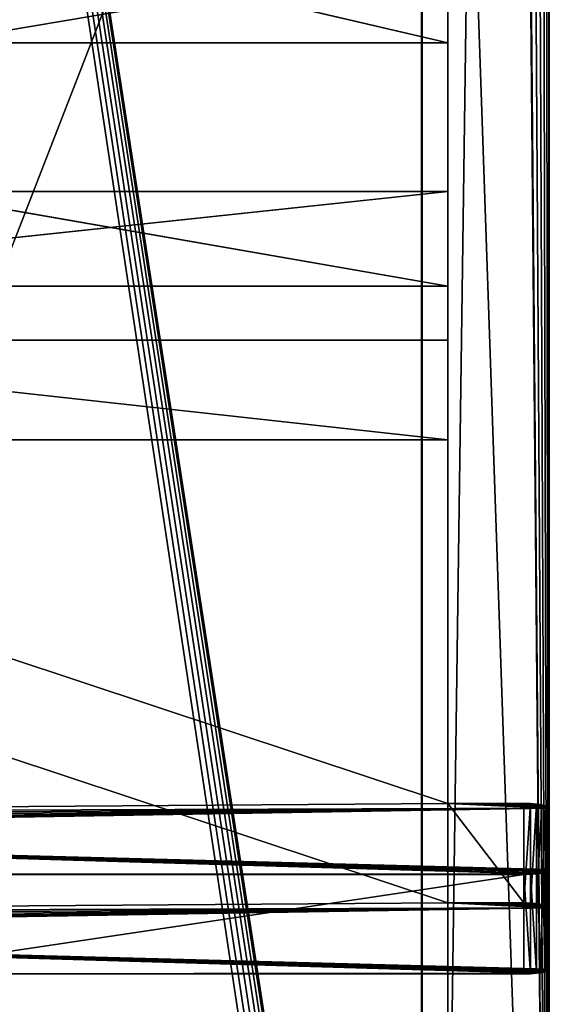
# Model space of a CAD drawing. Extents: x -277 to 1811, y -97 to 1083.
# Tile 56 of 81: x 1497 to 1518, y -55 to -16. Entities that reach past the tile are written whole.
import ezdxf

# ---------------------------------------------------------------- set-up
doc = ezdxf.new("R2010")
doc.units = 0
doc.header["$LTSCALE"] = 25.4
doc.layers.get('0').update_dxf_attribs({"color": 13, "linetype": 'CONTINUOUS'})
doc.layers.add('STEEL', color=134, linetype='CONTINUOUS')
doc.layers.add('WOOD', color=36, linetype='CONTINUOUS')

# ---------------------------------------------------------------- blocks, each defined once
blk = doc.blocks.new('LVI294_01A_02_011')
at = {"color": 0}
for p, q in [((79.736, 0), (-271.304, 0)), ((79.736, 0), (-271.304, 0)), ((-271.304, -4), (79.736, -4)), ((-271.304, -4), (79.736, -4))]:
    blk.add_line(p, q, dxfattribs=at)
at = {"color": 253}
mesh = blk.add_polyface(dxfattribs=at)
corners = [(-205.303, 0, 54.287), (-24.058, 0, 54), (-207.679, 0, 54), (-26.435, 0, 54.287), (-203.062, 0, 55.13), (-28.676, 0, 55.13), (-201.086, 0, 56.482), (-30.652, 0, 56.482), (-199.488, 0, 58.264), (-32.25, 0, 58.264), (-189.952, 0, 71.883), (-41.786, 0, 71.883), (-188.034, 0, 74.022), (-43.704, 0, 74.022), (-185.663, 0, 75.644), (-46.075, 0, 75.644), (-182.974, 0, 76.656), (-48.763, 0, 76.656), (-180.122, 0, 77), (-51.616, 0, 77), (-271.304, 0, 54), (79.736, 0), (-271.304, 0), (79.995, 0, 0.034), (80.236, 0, 0.134), (80.443, 0, 0.293), (80.602, 0, 0.5), (80.702, 0, 0.741), (80.736, 0, 1), (80.736, 0, 44), (80.395, 0, 46.588), (79.396, 0, 49), (77.807, 0, 51.071), (75.736, 0, 52.66), (73.324, 0, 53.659), (70.736, 0, 54)]
mesh.append_faces([[corners[k] for k in face] for face in [(17, 18, 19), (20, 21, 22)]], dxfattribs={"vtx0": -1, "color": 253})
mesh.append_faces([[corners[k] for k in face] for face in [(0, 1, 2), (1, 0, 3), (3, 4, 5), (5, 6, 7), (7, 8, 9), (9, 10, 11), (11, 12, 13), (13, 14, 15), (15, 16, 17), (21, 20, 23), (23, 20, 24), (24, 20, 25), (25, 20, 26), (26, 20, 27), (27, 20, 28), (28, 20, 29), (29, 20, 30), (30, 20, 31), (31, 20, 32), (32, 20, 33), (33, 20, 34), (34, 20, 35), (35, 2, 1)]], dxfattribs={"vtx0": -1, "vtx1": -1, "color": 253})
mesh.append_faces([[corners[k] for k in face] for face in [(3, 0, 4), (5, 4, 6), (7, 6, 8), (9, 8, 10), (11, 10, 12), (13, 12, 14), (15, 14, 16), (17, 16, 18), (35, 20, 2)]], dxfattribs={"vtx0": -1, "vtx2": -1, "color": 253})
mesh = blk.add_polyface(dxfattribs=at)
corners = [(79.736, 0), (-271.304, -4), (-271.304, 0), (79.736, -4)]
mesh.append_faces([[corners[k] for k in face] for face in [(0, 1, 2), (1, 0, 3)]], dxfattribs={"vtx0": -1, "color": 253})
mesh = blk.add_polyface(dxfattribs=at)
corners = [(-26.435, -4, 54.287), (-207.679, -4, 54), (-24.058, -4, 54), (-205.303, -4, 54.287), (-28.676, -4, 55.13), (-203.062, -4, 55.13), (-30.652, -4, 56.482), (-201.086, -4, 56.482), (-32.25, -4, 58.264), (-199.488, -4, 58.264), (-41.786, -4, 71.883), (-189.952, -4, 71.883), (-188.034, -4, 74.022), (-43.704, -4, 74.022), (-185.663, -4, 75.644), (-46.075, -4, 75.644), (-182.974, -4, 76.656), (-48.763, -4, 76.656), (-180.122, -4, 77), (-51.616, -4, 77), (79.995, -4, 0.034), (-271.304, -4), (79.736, -4), (-271.304, -4, 54), (80.236, -4, 0.134), (80.443, -4, 0.293), (80.602, -4, 0.5), (80.702, -4, 0.741), (80.736, -4, 1), (80.736, -4, 44), (80.395, -4, 46.588), (79.396, -4, 49), (77.807, -4, 51.071), (75.736, -4, 52.66), (73.324, -4, 53.659), (70.736, -4, 54)]
mesh.append_faces([[corners[k] for k in face] for face in [(18, 17, 19), (20, 21, 22)]], dxfattribs={"vtx0": -1, "color": 253})
mesh.append_faces([[corners[k] for k in face] for face in [(0, 1, 2), (1, 0, 3), (3, 4, 5), (5, 6, 7), (7, 8, 9), (9, 10, 11), (11, 10, 12), (12, 13, 14), (14, 15, 16), (16, 17, 18), (21, 20, 23), (23, 2, 1)]], dxfattribs={"vtx0": -1, "vtx1": -1, "color": 253})
mesh.append_faces([[corners[k] for k in face] for face in [(3, 0, 4), (5, 4, 6), (7, 6, 8), (9, 8, 10), (12, 10, 13), (14, 13, 15), (16, 15, 17), (23, 20, 24), (23, 24, 25), (23, 25, 26), (23, 26, 27), (23, 27, 28), (23, 28, 29), (23, 29, 30), (23, 30, 31), (23, 31, 32), (23, 32, 33), (23, 33, 34), (23, 34, 35), (23, 35, 2)]], dxfattribs={"vtx0": -1, "vtx2": -1, "color": 253})
blk = doc.blocks.new('LVI294_01A_02')
at = {"color": 0, "extrusion": (1, -7.84414e-15, 4.18279e-15), "rotation": 2.463339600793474e-12}
blk.add_blockref('LVI294_01A_02_011', (1097.961, 46.803, -589), dxfattribs=at)
blk = doc.blocks.new('LUSTROLVI294_01A_01_03')
at = {"color": 0}
for p, q in [((-177.5, 0, 59), (-62.5, 0, 59)), ((-177.5, 0, 59), (-62.5, 0, 59)), ((-62.5, -5, 59), (-177.5, -5, 59)), ((-62.5, -5, 59), (-177.5, -5, 59))]:
    blk.add_line(p, q, dxfattribs=at)
at = {"color": 253}
mesh = blk.add_polyface(dxfattribs=at)
corners = [(-177.5, 0, 59), (-61.5, 0, 55), (-177.5, 0, 10), (-61.5, 0, 58), (-61.534, 0, 58.259), (-61.634, 0, 58.5), (-61.793, 0, 58.707), (-62, 0, 58.866), (-62.241, 0, 58.966), (-62.5, 0, 59), (-170.088, 0, 0.341), (-72.706, 0), (-167.5, 0), (110.915, 0), (174.579, 0), (174.579, 0, 55), (-172.5, 0, 1.34), (-174.571, 0, 2.929), (-176.16, 0, 5), (-177.159, 0, 7.412), (-45.148, 0, -23), (86.21, 0, -22.656), (83.358, 0, -23), (-48.001, 0, -22.656), (88.899, 0, -21.644), (-50.689, 0, -21.644), (-53.061, 0, -20.022), (91.27, 0, -20.022), (-54.978, 0, -17.883), (93.188, 0, -17.883), (-64.514, 0, -4.264), (102.724, 0, -4.264), (104.322, 0, -2.482), (-66.112, 0, -2.482), (106.298, 0, -1.13), (-68.088, 0, -1.13), (108.538, 0, -0.287), (-70.329, 0, -0.287)]
mesh.append_faces([[corners[k] for k in face] for face in [(8, 0, 9), (10, 11, 12), (20, 21, 22)]], dxfattribs={"vtx0": -1, "color": 253})
mesh.append_faces([[corners[k] for k in face] for face in [(0, 1, 2), (1, 0, 3), (3, 0, 4), (4, 0, 5), (5, 0, 6), (6, 0, 7), (7, 0, 8), (13, 10, 14), (14, 10, 15), (15, 2, 1), (21, 23, 24), (24, 26, 27), (27, 28, 29), (29, 30, 31), (31, 30, 32), (32, 33, 34), (34, 35, 36), (36, 37, 13)]], dxfattribs={"vtx0": -1, "vtx1": -1, "color": 253})
mesh.append_faces([[corners[k] for k in face] for face in [(11, 10, 13)]], dxfattribs={"vtx0": -1, "vtx1": -1, "vtx2": -1, "color": 253})
mesh.append_faces([[corners[k] for k in face] for face in [(15, 10, 16), (15, 16, 17), (15, 17, 18), (15, 18, 19), (15, 19, 2), (21, 20, 23), (24, 23, 25), (24, 25, 26), (27, 26, 28), (29, 28, 30), (32, 30, 33), (34, 33, 35), (36, 35, 37), (13, 37, 11)]], dxfattribs={"vtx0": -1, "vtx2": -1, "color": 253})
mesh = blk.add_polyface(dxfattribs=at)
corners = [(-62.5, -5, 59), (-177.5, 0, 59), (-177.5, -5, 59), (-62.5, 0, 59)]
mesh.append_faces([[corners[k] for k in face] for face in [(0, 1, 2), (1, 0, 3)]], dxfattribs={"vtx0": -1, "color": 253})
mesh = blk.add_polyface(dxfattribs=at)
corners = [(174.579, -5, 55), (110.915, -5), (174.579, -5), (-72.706, -5), (-167.5, -5), (-170.088, -5, 0.341), (-172.5, -5, 1.34), (-174.571, -5, 2.929), (-176.16, -5, 5), (-177.159, -5, 7.412), (-177.5, -5, 10), (-61.5, -5, 55), (-177.5, -5, 59), (-61.5, -5, 58), (-61.534, -5, 58.259), (-61.634, -5, 58.5), (-61.793, -5, 58.707), (-62, -5, 58.866), (-62.241, -5, 58.966), (-62.5, -5, 59), (86.21, -5, -22.656), (-45.148, -5, -23), (83.358, -5, -23), (-48.001, -5, -22.656), (88.899, -5, -21.644), (-50.689, -5, -21.644), (-53.061, -5, -20.022), (91.27, -5, -20.022), (-54.978, -5, -17.883), (93.188, -5, -17.883), (-64.514, -5, -4.264), (102.724, -5, -4.264), (104.322, -5, -2.482), (-66.112, -5, -2.482), (106.298, -5, -1.13), (-68.088, -5, -1.13), (108.538, -5, -0.287), (-70.329, -5, -0.287)]
mesh.append_faces([[corners[k] for k in face] for face in [(0, 1, 2), (12, 18, 19), (20, 21, 22)]], dxfattribs={"vtx0": -1, "color": 253})
mesh.append_faces([[corners[k] for k in face] for face in [(3, 0, 4), (4, 0, 5), (5, 0, 6), (6, 0, 7), (7, 0, 8), (8, 0, 9), (9, 0, 10), (10, 11, 12), (21, 20, 23), (23, 24, 25), (25, 24, 26), (26, 27, 28), (28, 29, 30), (30, 32, 33), (33, 34, 35), (35, 36, 37), (37, 1, 3)]], dxfattribs={"vtx0": -1, "vtx1": -1, "color": 253})
mesh.append_faces([[corners[k] for k in face] for face in [(1, 0, 3)]], dxfattribs={"vtx0": -1, "vtx1": -1, "vtx2": -1, "color": 253})
mesh.append_faces([[corners[k] for k in face] for face in [(10, 0, 11), (12, 11, 13), (12, 13, 14), (12, 14, 15), (12, 15, 16), (12, 16, 17), (12, 17, 18), (23, 20, 24), (26, 24, 27), (28, 27, 29), (30, 29, 31), (30, 31, 32), (33, 32, 34), (35, 34, 36), (37, 36, 1)]], dxfattribs={"vtx0": -1, "vtx2": -1, "color": 253})
blk = doc.blocks.new('LUSTROLVI294_01A_01_04')
at = {"color": 0}
for p, q in [((-4, 19.192, 301.983), (-4, 19.192, 14.077)), ((-4, 19.192, 301.983), (-4, 19.192, 14.077)), ((0, 19.192, 14.077), (0, 19.192, 301.983)), ((0, 19.192, 14.077), (0, 19.192, 301.983)), ((-4, -24.808, -14.923), (-4, -24.808, 431.761)), ((-4, -24.808, -14.923), (-4, -24.808, 431.761)), ((0, -24.808, 431.761), (0, -24.808, -14.923)), ((0, -24.808, 431.761), (0, -24.808, -14.923))]:
    blk.add_line(p, q, dxfattribs=at)
at = {"color": 253}
mesh = blk.add_polyface(dxfattribs=at)
corners = [(-4, -24.552, 434.01), (-4, -24.808, -14.923), (-4, -24.808, 431.761), (-4, -24.774, -15.182), (-4, -24.674, -15.423), (-4, -24.515, -15.631), (-4, -23.796, 436.144), (-4, -24.308, -15.789), (-4, -24.067, -15.889), (-4, -23.808, -15.923), (-4, -10.808, -15.923), (-4, -22.579, 438.054), (-4, -20.965, 439.641), (-4, -19.034, 440.824), (-4, -16.887, 441.542), (-4, 19.192, 301.983), (-4, 21.548, 326.14), (-4, 28.529, 349.386), (-4, 39.87, 370.845), (-4, 55.145, 389.707), (-4, 73.777, 405.263), (-4, 95.064, 416.924), (-4, 415.077, 533.359), (-4, -3.043, -14.901), (-4, 4.192, -11.904), (-4, 10.405, -7.137), (-4, 15.173, -0.923), (-4, 18.17, 6.312), (-4, 19.192, 14.077), (-4, 118.203, 424.251), (-4, 396.015, 483.302), (-4, 403.411, 485.921), (-4, 409.876, 490.364), (-4, 414.971, 496.33), (-4, 418.348, 503.411), (-4, 415.337, 533.379), (-4, 415.594, 533.332), (-4, 415.829, 533.219), (-4, 416.028, 533.05), (-4, 416.176, 532.835), (-4, 416.263, 532.589), (-4, 419.163, 518.946), (-4, 419.778, 511.125)]
mesh.append_faces([[corners[k] for k in face] for face in [(0, 1, 2), (27, 15, 28), (34, 41, 42)]], dxfattribs={"vtx0": -1, "color": 253})
mesh.append_faces([[corners[k] for k in face] for face in [(1, 0, 3), (3, 0, 4), (4, 0, 5), (5, 6, 7), (7, 6, 8), (8, 6, 9), (9, 6, 10), (15, 14, 16), (16, 14, 17), (17, 14, 18), (18, 14, 19), (19, 14, 20), (20, 14, 21), (10, 15, 23), (23, 15, 24), (24, 15, 25), (25, 15, 26), (26, 15, 27), (21, 22, 29), (29, 22, 30), (30, 22, 31), (31, 22, 32), (32, 22, 33), (33, 22, 34)]], dxfattribs={"vtx0": -1, "vtx1": -1, "color": 253})
mesh.append_faces([[corners[k] for k in face] for face in [(10, 14, 15)]], dxfattribs={"vtx0": -1, "vtx1": -1, "vtx2": -1, "color": 253})
mesh.append_faces([[corners[k] for k in face] for face in [(5, 0, 6), (10, 6, 11), (10, 11, 12), (10, 12, 13), (10, 13, 14), (21, 14, 22), (34, 22, 35), (34, 35, 36), (34, 36, 37), (34, 37, 38), (34, 38, 39), (34, 39, 40), (34, 40, 41)]], dxfattribs={"vtx0": -1, "vtx2": -1, "color": 253})
mesh = blk.add_polyface(dxfattribs=at)
corners = [(0, -24.808, -14.923), (0, -24.552, 434.01), (0, -24.808, 431.761), (0, -24.774, -15.182), (0, -24.674, -15.423), (0, -24.515, -15.631), (0, -23.796, 436.144), (0, -24.308, -15.789), (0, -24.067, -15.889), (0, -23.808, -15.923), (0, -10.808, -15.923), (0, -22.579, 438.054), (0, -20.965, 439.641), (0, -19.034, 440.824), (0, -16.887, 441.542), (0, 19.192, 301.983), (0, 21.548, 326.14), (0, 28.529, 349.386), (0, 39.87, 370.845), (0, 55.145, 389.707), (0, 73.777, 405.263), (0, 95.064, 416.924), (0, 415.077, 533.359), (0, -3.043, -14.901), (0, 4.192, -11.904), (0, 10.405, -7.137), (0, 15.173, -0.923), (0, 18.17, 6.312), (0, 19.192, 14.077), (0, 118.203, 424.251), (0, 396.015, 483.302), (0, 403.411, 485.921), (0, 409.876, 490.364), (0, 414.971, 496.33), (0, 418.348, 503.411), (0, 415.337, 533.379), (0, 415.594, 533.332), (0, 415.829, 533.219), (0, 416.028, 533.05), (0, 416.176, 532.835), (0, 416.263, 532.589), (0, 419.163, 518.946), (0, 419.778, 511.125)]
mesh.append_faces([[corners[k] for k in face] for face in [(0, 1, 2), (15, 27, 28), (41, 34, 42)]], dxfattribs={"vtx0": -1, "color": 253})
mesh.append_faces([[corners[k] for k in face] for face in [(1, 5, 6), (6, 10, 11), (11, 10, 12), (12, 10, 13), (13, 10, 14), (14, 21, 22), (22, 34, 35), (35, 34, 36), (36, 34, 37), (37, 34, 38), (38, 34, 39), (39, 34, 40), (40, 34, 41)]], dxfattribs={"vtx0": -1, "vtx1": -1, "color": 253})
mesh.append_faces([[corners[k] for k in face] for face in [(14, 10, 15)]], dxfattribs={"vtx0": -1, "vtx1": -1, "vtx2": -1, "color": 253})
mesh.append_faces([[corners[k] for k in face] for face in [(1, 0, 3), (1, 3, 4), (1, 4, 5), (6, 5, 7), (6, 7, 8), (6, 8, 9), (6, 9, 10), (14, 15, 16), (14, 16, 17), (14, 17, 18), (14, 18, 19), (14, 19, 20), (14, 20, 21), (15, 10, 23), (15, 23, 24), (15, 24, 25), (15, 25, 26), (15, 26, 27), (22, 21, 29), (22, 29, 30), (22, 30, 31), (22, 31, 32), (22, 32, 33), (22, 33, 34)]], dxfattribs={"vtx0": -1, "vtx2": -1, "color": 253})
mesh = blk.add_polyface(dxfattribs=at)
corners = [(-4, 19.192, 301.983), (0, 19.192, 14.077), (-4, 19.192, 14.077), (0, 19.192, 301.983)]
mesh.append_faces([[corners[k] for k in face] for face in [(0, 1, 2), (1, 0, 3)]], dxfattribs={"vtx0": -1, "color": 253})
mesh = blk.add_polyface(dxfattribs=at)
corners = [(0, -24.808, 431.761), (-4, -24.808, -14.923), (0, -24.808, -14.923), (-4, -24.808, 431.761)]
mesh.append_faces([[corners[k] for k in face] for face in [(0, 1, 2), (1, 0, 3)]], dxfattribs={"vtx0": -1, "color": 253})
blk = doc.blocks.new('LUSTROLVI294_01A_01_05')
at = {"color": 0}
for p, q in [((385.961, -54.172, -55), (398.809, -71.77, -55)), ((385.961, -54.172), (398.809, -71.77, -55)), ((385.961, -54.172, -55), (398.809, -71.77, -55)), ((385.961, -54.172), (398.809, -71.77, -55)), ((398.809, -71.77, -55), (408.406, -91.332, -55)), ((398.809, -71.77), (398.809, -71.77, -55)), ((398.809, -71.77), (398.809, -71.77, -55)), ((398.809, -71.77), (408.406, -91.332, -55)), ((398.809, -71.77, -55), (408.406, -91.332, -55)), ((398.809, -71.77), (408.406, -91.332, -55)), ((404.675, -92.774, -55), (395.385, -73.838, -55)), ((404.675, -92.774), (395.385, -73.838, -55)), ((404.675, -92.774, -55), (395.385, -73.838, -55)), ((404.675, -92.774), (395.385, -73.838, -55)), ((408.406, -91.332, -55), (414.46, -112.263, -55)), ((408.406, -91.332), (408.406, -91.332, -55)), ((408.406, -91.332), (408.406, -91.332, -55)), ((408.406, -91.332), (414.46, -112.263, -55)), ((408.406, -91.332, -55), (414.46, -112.263, -55)), ((408.406, -91.332), (414.46, -112.263, -55)), ((410.535, -113.035, -55), (404.675, -92.774, -55)), ((410.535, -113.035), (404.675, -92.774, -55)), ((410.535, -113.035, -55), (404.675, -92.774, -55)), ((410.535, -113.035), (404.675, -92.774, -55)), ((404.675, -92.774), (404.675, -92.774, -55)), ((404.675, -92.774), (404.675, -92.774, -55)), ((410.535, -113.035, -55), (414.46, -112.263, -55)), ((410.535, -113.035, -55), (414.46, -112.263, -55)), ((432.721, -205.067, -55), (414.46, -112.263, -55)), ((414.46, -112.263, -55), (414.46, -112.263)), ((432.721, -205.067, -55), (414.46, -112.263, -55)), ((414.46, -112.263, -55), (414.46, -112.263)), ((410.535, -113.035), (410.535, -113.035, -55)), ((410.535, -113.035, -55), (428.796, -205.839, -55)), ((410.535, -113.035, -55), (428.796, -205.839, -55)), ((410.535, -113.035), (410.535, -113.035, -55)), ((432.721, -205.067, -55), (428.796, -205.839, -55)), ((432.721, -205.067, -55), (428.796, -205.839, -55)), ((432.721, -205.067, -58), (428.796, -205.839, -58)), ((432.721, -205.067, -58), (428.796, -205.839, -58)), ((432.721, -205.067, -58), (428.803, -205.873, -58.259)), ((432.721, -205.067, -58), (428.803, -205.873, -58.259)), ((432.727, -205.1, -58.259), (428.803, -205.873, -58.259)), ((432.727, -205.1, -58.259), (428.803, -205.873, -58.259)), ((432.727, -205.1, -58.259), (428.822, -205.971, -58.5)), ((432.727, -205.1, -58.259), (428.822, -205.971, -58.5)), ((432.747, -205.198, -58.5), (428.822, -205.971, -58.5)), ((432.747, -205.198, -58.5), (428.822, -205.971, -58.5)), ((432.747, -205.198, -58.5), (428.853, -206.127, -58.707)), ((432.747, -205.198, -58.5), (428.853, -206.127, -58.707)), ((432.721, -205.067, -58), (432.721, -205.067, -55)), ((432.727, -205.1, -58.259), (432.721, -205.067, -58)), ((432.721, -205.067, -58), (432.721, -205.067, -55)), ((432.727, -205.1, -58.259), (432.721, -205.067, -58)), ((432.747, -205.198, -58.5), (432.727, -205.1, -58.259)), ((432.747, -205.198, -58.5), (432.727, -205.1, -58.259)), ((432.777, -205.354, -58.707), (432.747, -205.198, -58.5)), ((432.777, -205.354, -58.707), (432.747, -205.198, -58.5)), ((432.777, -205.354, -58.707), (428.853, -206.127, -58.707)), ((432.777, -205.354, -58.707), (428.853, -206.127, -58.707)), ((432.777, -205.354, -58.707), (428.893, -206.33, -58.866)), ((432.777, -205.354, -58.707), (428.893, -206.33, -58.866)), ((432.817, -205.558, -58.866), (428.893, -206.33, -58.866)), ((432.817, -205.558, -58.866), (428.893, -206.33, -58.866)), ((432.817, -205.558, -58.866), (428.939, -206.566, -58.966)), ((432.817, -205.558, -58.866), (428.939, -206.566, -58.966)), ((432.817, -205.558, -58.866), (432.777, -205.354, -58.707)), ((432.817, -205.558, -58.866), (432.777, -205.354, -58.707)), ((432.864, -205.794, -58.966), (432.817, -205.558, -58.866)), ((432.864, -205.794, -58.966), (432.817, -205.558, -58.866)), ((428.796, -205.839, -55), (428.796, -205.839, -58)), ((428.796, -205.839, -58), (428.803, -205.873, -58.259)), ((428.796, -205.839, -55), (428.796, -205.839, -58)), ((428.796, -205.839, -58), (428.803, -205.873, -58.259)), ((428.803, -205.873, -58.259), (428.822, -205.971, -58.5)), ((428.803, -205.873, -58.259), (428.822, -205.971, -58.5)), ((428.822, -205.971, -58.5), (428.853, -206.127, -58.707)), ((428.822, -205.971, -58.5), (428.853, -206.127, -58.707)), ((432.864, -205.794, -58.966), (428.939, -206.566, -58.966)), ((432.864, -205.794, -58.966), (428.939, -206.566, -58.966)), ((432.864, -205.794, -58.966), (428.989, -206.82, -59)), ((432.864, -205.794, -58.966), (428.989, -206.82, -59)), ((428.989, -206.82, -59), (432.914, -206.048, -59)), ((428.989, -206.82, -59), (432.914, -206.048, -59)), ((432.914, -206.048, -59), (432.864, -205.794, -58.966)), ((432.914, -206.048, -59), (432.864, -205.794, -58.966)), ((435.327, -218.313, -59), (432.914, -206.048, -59)), ((435.327, -218.313, -59), (432.914, -206.048, -59)), ((428.853, -206.127, -58.707), (428.893, -206.33, -58.866)), ((428.853, -206.127, -58.707), (428.893, -206.33, -58.866)), ((428.893, -206.33, -58.866), (428.939, -206.566, -58.966)), ((428.893, -206.33, -58.866), (428.939, -206.566, -58.966)), ((428.939, -206.566, -58.966), (428.989, -206.82, -59)), ((428.939, -206.566, -58.966), (428.989, -206.82, -59)), ((428.989, -206.82, -59), (431.402, -219.085, -59)), ((428.989, -206.82, -59), (431.402, -219.085, -59)), ((435.327, -218.313, -59), (431.402, -219.085, -59)), ((435.327, -218.313, -59), (431.402, -219.085, -59)), ((431.452, -219.339, -58.966), (435.327, -218.313, -59)), ((431.452, -219.339, -58.966), (435.327, -218.313, -59)), ((435.377, -218.567, -58.966), (435.327, -218.313, -59)), ((435.377, -218.567, -58.966), (435.327, -218.313, -59)), ((431.452, -219.339, -58.966), (435.377, -218.567, -58.966)), ((431.452, -219.339, -58.966), (435.377, -218.567, -58.966)), ((431.499, -219.576, -58.866), (435.377, -218.567, -58.966)), ((431.499, -219.576, -58.866), (435.377, -218.567, -58.966)), ((431.499, -219.576, -58.866), (435.424, -218.804, -58.866)), ((431.499, -219.576, -58.866), (435.424, -218.804, -58.866)), ((431.539, -219.779, -58.707), (435.424, -218.804, -58.866)), ((431.539, -219.779, -58.707), (435.424, -218.804, -58.866)), ((435.424, -218.804, -58.866), (435.377, -218.567, -58.966)), ((435.424, -218.804, -58.866), (435.377, -218.567, -58.966)), ((435.464, -219.007, -58.707), (435.424, -218.804, -58.866)), ((435.464, -219.007, -58.707), (435.424, -218.804, -58.866)), ((431.402, -219.085, -59), (431.452, -219.339, -58.966)), ((431.402, -219.085, -59), (431.452, -219.339, -58.966)), ((431.539, -219.779, -58.707), (435.464, -219.007, -58.707)), ((431.539, -219.779, -58.707), (435.464, -219.007, -58.707)), ((431.57, -219.935, -58.5), (435.464, -219.007, -58.707)), ((431.57, -219.935, -58.5), (435.464, -219.007, -58.707)), ((431.57, -219.935, -58.5), (435.494, -219.163, -58.5)), ((431.57, -219.935, -58.5), (435.494, -219.163, -58.5)), ((431.589, -220.033, -58.259), (435.494, -219.163, -58.5)), ((431.589, -220.033, -58.259), (435.494, -219.163, -58.5)), ((431.589, -220.033, -58.259), (435.514, -219.261, -58.259)), ((431.589, -220.033, -58.259), (435.514, -219.261, -58.259)), ((431.595, -220.066, -58), (435.514, -219.261, -58.259)), ((431.595, -220.066, -58), (435.514, -219.261, -58.259)), ((431.595, -220.066, -58), (435.52, -219.294, -58)), ((431.595, -220.066, -58), (435.52, -219.294, -58)), ((435.494, -219.163, -58.5), (435.464, -219.007, -58.707)), ((435.494, -219.163, -58.5), (435.464, -219.007, -58.707)), ((435.514, -219.261, -58.259), (435.494, -219.163, -58.5)), ((435.514, -219.261, -58.259), (435.494, -219.163, -58.5)), ((435.52, -219.294, -58), (435.514, -219.261, -58.259)), ((435.52, -219.294, -58), (435.514, -219.261, -58.259)), ((431.452, -219.339, -58.966), (431.499, -219.576, -58.866)), ((431.452, -219.339, -58.966), (431.499, -219.576, -58.866)), ((431.499, -219.576, -58.866), (431.539, -219.779, -58.707)), ((431.499, -219.576, -58.866), (431.539, -219.779, -58.707)), ((431.539, -219.779, -58.707), (431.57, -219.935, -58.5)), ((431.539, -219.779, -58.707), (431.57, -219.935, -58.5)), ((431.57, -219.935, -58.5), (431.589, -220.033, -58.259)), ((431.57, -219.935, -58.5), (431.589, -220.033, -58.259)), ((431.589, -220.033, -58.259), (431.595, -220.066, -58)), ((431.589, -220.033, -58.259), (431.595, -220.066, -58)), ((431.595, -220.066, -58), (431.595, -220.066, -31.813)), ((431.595, -220.066, -58), (431.595, -220.066, -31.813))]:
    blk.add_line(p, q, dxfattribs=at)
at = {"color": 253}
mesh = blk.add_polyface(dxfattribs=at)
corners = [(311.082, -12.891, -55), (289.421, -15.42, -55), (289.342, -11.421, -55), (310.465, -16.843, -55), (330.942, -21.898, -55), (332.236, -18.113, -55), (350.23, -30.433, -55), (352.161, -26.93, -55), (367.743, -42.187, -55), (370.253, -39.072, -55), (382.949, -56.803, -55), (385.961, -54.172, -55), (395.385, -73.838, -55), (398.809, -71.77, -55), (404.675, -92.774, -55), (408.406, -91.332, -55), (410.535, -113.035, -55), (414.46, -112.263, -55)]
mesh.append_faces([[corners[k] for k in face] for face in [(0, 1, 2), (16, 15, 17)]], dxfattribs={"vtx0": -1, "color": 253})
mesh.append_faces([[corners[k] for k in face] for face in [(1, 0, 3), (3, 0, 4), (4, 5, 6), (6, 7, 8), (8, 9, 10), (10, 11, 12), (12, 13, 14), (14, 15, 16)]], dxfattribs={"vtx0": -1, "vtx1": -1, "color": 253})
mesh.append_faces([[corners[k] for k in face] for face in [(4, 0, 5), (6, 5, 7), (8, 7, 9), (10, 9, 11), (12, 11, 13), (14, 13, 15)]], dxfattribs={"vtx0": -1, "vtx2": -1, "color": 253})
mesh = blk.add_polyface(dxfattribs=at)
corners = [(385.961, -54.172), (398.809, -71.77, -55), (385.961, -54.172, -55)]
mesh.append_faces([[corners[k] for k in face] for face in [(0, 1, 2)]], dxfattribs={"color": 253})
mesh = blk.add_polyface(dxfattribs=at)
corners = [(385.961, -54.172), (398.809, -71.77), (398.809, -71.77, -55)]
mesh.append_faces([[corners[k] for k in face] for face in [(0, 1, 2)]], dxfattribs={"color": 253})
mesh = blk.add_polyface(dxfattribs=at)
corners = [(398.809, -71.77), (408.406, -91.332, -55), (398.809, -71.77, -55)]
mesh.append_faces([[corners[k] for k in face] for face in [(0, 1, 2)]], dxfattribs={"color": 253})
mesh = blk.add_polyface(dxfattribs=at)
corners = [(398.809, -71.77), (408.406, -91.332), (408.406, -91.332, -55)]
mesh.append_faces([[corners[k] for k in face] for face in [(0, 1, 2)]], dxfattribs={"color": 253})
mesh = blk.add_polyface(dxfattribs=at)
corners = [(395.385, -73.838, -55), (404.675, -92.774, -55), (404.675, -92.774)]
mesh.append_faces([[corners[k] for k in face] for face in [(0, 1, 2)]], dxfattribs={"color": 253})
mesh = blk.add_polyface(dxfattribs=at)
corners = [(395.385, -73.838), (395.385, -73.838, -55), (404.675, -92.774)]
mesh.append_faces([[corners[k] for k in face] for face in [(0, 1, 2)]], dxfattribs={"color": 253})
mesh = blk.add_polyface(dxfattribs=at)
corners = [(408.406, -91.332), (414.46, -112.263, -55), (408.406, -91.332, -55)]
mesh.append_faces([[corners[k] for k in face] for face in [(0, 1, 2)]], dxfattribs={"color": 253})
mesh = blk.add_polyface(dxfattribs=at)
corners = [(408.406, -91.332), (414.46, -112.263), (414.46, -112.263, -55)]
mesh.append_faces([[corners[k] for k in face] for face in [(0, 1, 2)]], dxfattribs={"color": 253})
mesh = blk.add_polyface(dxfattribs=at)
corners = [(404.675, -92.774, -55), (410.535, -113.035, -55), (410.535, -113.035)]
mesh.append_faces([[corners[k] for k in face] for face in [(0, 1, 2)]], dxfattribs={"color": 253})
mesh = blk.add_polyface(dxfattribs=at)
corners = [(404.675, -92.774), (404.675, -92.774, -55), (410.535, -113.035)]
mesh.append_faces([[corners[k] for k in face] for face in [(0, 1, 2)]], dxfattribs={"color": 253})
mesh = blk.add_polyface(dxfattribs=at)
corners = [(414.46, -112.263, -55), (428.796, -205.839, -55), (410.535, -113.035, -55), (432.721, -205.067, -55)]
mesh.append_faces([[corners[k] for k in face] for face in [(0, 1, 2), (1, 0, 3)]], dxfattribs={"vtx0": -1, "color": 253})
mesh = blk.add_polyface(dxfattribs=at)
corners = [(435.514, -219.261, -58.259), (435.52, -219.294, -31.813), (435.52, -219.294, -58), (435.519, -219.289, -31.716), (435.517, -219.276, -31.62), (435.512, -219.253, -31.526), (435.494, -219.163, -58.5), (433.851, -210.812, -2.851), (435.464, -219.007, -58.707), (435.424, -218.804, -58.866), (435.377, -218.567, -58.966), (435.327, -218.313, -59), (432.914, -206.048, -59), (433.771, -210.404, -1.918), (433.648, -209.778, -1.122), (433.49, -208.975, -0.512), (433.307, -208.046, -0.13), (433.111, -207.053), (432.721, -205.067, -55), (414.46, -112.263), (432.864, -205.794, -58.966), (432.817, -205.558, -58.866), (432.777, -205.354, -58.707), (432.747, -205.198, -58.5), (432.727, -205.1, -58.259), (432.721, -205.067, -58), (414.46, -112.263, -55)]
mesh.append_faces([[corners[k] for k in face] for face in [(0, 1, 2), (18, 24, 25), (19, 18, 26)]], dxfattribs={"vtx0": -1, "color": 253})
mesh.append_faces([[corners[k] for k in face] for face in [(1, 0, 3), (3, 0, 4), (4, 0, 5), (5, 6, 7), (7, 12, 13), (13, 12, 14), (14, 12, 15), (15, 12, 16), (16, 12, 17), (17, 18, 19)]], dxfattribs={"vtx0": -1, "vtx1": -1, "color": 253})
mesh.append_faces([[corners[k] for k in face] for face in [(17, 12, 18)]], dxfattribs={"vtx0": -1, "vtx1": -1, "vtx2": -1, "color": 253})
mesh.append_faces([[corners[k] for k in face] for face in [(5, 0, 6), (7, 6, 8), (7, 8, 9), (7, 9, 10), (7, 10, 11), (7, 11, 12), (18, 12, 20), (18, 20, 21), (18, 21, 22), (18, 22, 23), (18, 23, 24)]], dxfattribs={"vtx0": -1, "vtx2": -1, "color": 253})
mesh = blk.add_polyface(dxfattribs=at)
corners = [(431.595, -220.066, -31.813), (431.589, -220.033, -58.259), (431.595, -220.066, -58), (431.595, -220.062, -31.716), (431.592, -220.048, -31.62), (431.587, -220.025, -31.526), (431.57, -219.935, -58.5), (429.926, -211.584, -2.851), (431.539, -219.779, -58.707), (431.499, -219.576, -58.866), (431.452, -219.339, -58.966), (431.402, -219.085, -59), (428.989, -206.82, -59), (429.846, -211.176, -1.918), (429.723, -210.55, -1.122), (429.565, -209.747, -0.512), (429.382, -208.818, -0.13), (429.187, -207.825), (428.796, -205.839, -55), (410.535, -113.035), (428.939, -206.566, -58.966), (428.893, -206.33, -58.866), (428.853, -206.127, -58.707), (428.822, -205.971, -58.5), (428.803, -205.873, -58.259), (428.796, -205.839, -58), (410.535, -113.035, -55)]
mesh.append_faces([[corners[k] for k in face] for face in [(0, 1, 2), (24, 18, 25), (18, 19, 26)]], dxfattribs={"vtx0": -1, "color": 253})
mesh.append_faces([[corners[k] for k in face] for face in [(1, 5, 6), (6, 7, 8), (8, 7, 9), (9, 7, 10), (10, 7, 11), (11, 7, 12), (12, 18, 20), (20, 18, 21), (21, 18, 22), (22, 18, 23), (23, 18, 24)]], dxfattribs={"vtx0": -1, "vtx1": -1, "color": 253})
mesh.append_faces([[corners[k] for k in face] for face in [(12, 17, 18)]], dxfattribs={"vtx0": -1, "vtx1": -1, "vtx2": -1, "color": 253})
mesh.append_faces([[corners[k] for k in face] for face in [(1, 0, 3), (1, 3, 4), (1, 4, 5), (6, 5, 7), (12, 7, 13), (12, 13, 14), (12, 14, 15), (12, 15, 16), (12, 16, 17), (18, 17, 19)]], dxfattribs={"vtx0": -1, "vtx2": -1, "color": 253})
mesh = blk.add_polyface(dxfattribs=at)
corners = [(428.796, -205.839, -55), (432.721, -205.067, -58), (428.796, -205.839, -58), (432.721, -205.067, -55)]
mesh.append_faces([[corners[k] for k in face] for face in [(0, 1, 2), (1, 0, 3)]], dxfattribs={"vtx0": -1, "color": 253})
mesh = blk.add_polyface(dxfattribs=at)
corners = [(432.721, -205.067, -58), (428.803, -205.873, -58.259), (428.796, -205.839, -58)]
mesh.append_faces([[corners[k] for k in face] for face in [(0, 1, 2)]], dxfattribs={"color": 253})
mesh = blk.add_polyface(dxfattribs=at)
corners = [(432.721, -205.067, -58), (432.727, -205.1, -58.259), (428.803, -205.873, -58.259)]
mesh.append_faces([[corners[k] for k in face] for face in [(0, 1, 2)]], dxfattribs={"color": 253})
mesh = blk.add_polyface(dxfattribs=at)
corners = [(432.727, -205.1, -58.259), (428.822, -205.971, -58.5), (428.803, -205.873, -58.259)]
mesh.append_faces([[corners[k] for k in face] for face in [(0, 1, 2)]], dxfattribs={"color": 253})
mesh = blk.add_polyface(dxfattribs=at)
corners = [(432.727, -205.1, -58.259), (432.747, -205.198, -58.5), (428.822, -205.971, -58.5)]
mesh.append_faces([[corners[k] for k in face] for face in [(0, 1, 2)]], dxfattribs={"color": 253})
mesh = blk.add_polyface(dxfattribs=at)
corners = [(432.747, -205.198, -58.5), (428.853, -206.127, -58.707), (428.822, -205.971, -58.5)]
mesh.append_faces([[corners[k] for k in face] for face in [(0, 1, 2)]], dxfattribs={"color": 253})
mesh = blk.add_polyface(dxfattribs=at)
corners = [(432.747, -205.198, -58.5), (432.777, -205.354, -58.707), (428.853, -206.127, -58.707)]
mesh.append_faces([[corners[k] for k in face] for face in [(0, 1, 2)]], dxfattribs={"color": 253})
mesh = blk.add_polyface(dxfattribs=at)
corners = [(432.777, -205.354, -58.707), (428.893, -206.33, -58.866), (428.853, -206.127, -58.707)]
mesh.append_faces([[corners[k] for k in face] for face in [(0, 1, 2)]], dxfattribs={"color": 253})
mesh = blk.add_polyface(dxfattribs=at)
corners = [(432.817, -205.558, -58.866), (428.893, -206.33, -58.866), (432.777, -205.354, -58.707)]
mesh.append_faces([[corners[k] for k in face] for face in [(0, 1, 2)]], dxfattribs={"color": 253})
mesh = blk.add_polyface(dxfattribs=at)
corners = [(432.817, -205.558, -58.866), (428.939, -206.566, -58.966), (428.893, -206.33, -58.866)]
mesh.append_faces([[corners[k] for k in face] for face in [(0, 1, 2)]], dxfattribs={"color": 253})
mesh = blk.add_polyface(dxfattribs=at)
corners = [(432.864, -205.794, -58.966), (428.939, -206.566, -58.966), (432.817, -205.558, -58.866)]
mesh.append_faces([[corners[k] for k in face] for face in [(0, 1, 2)]], dxfattribs={"color": 253})
mesh = blk.add_polyface(dxfattribs=at)
corners = [(432.864, -205.794, -58.966), (428.989, -206.82, -59), (428.939, -206.566, -58.966)]
mesh.append_faces([[corners[k] for k in face] for face in [(0, 1, 2)]], dxfattribs={"color": 253})
mesh = blk.add_polyface(dxfattribs=at)
corners = [(432.914, -206.048, -59), (428.989, -206.82, -59), (432.864, -205.794, -58.966)]
mesh.append_faces([[corners[k] for k in face] for face in [(0, 1, 2)]], dxfattribs={"color": 253})
mesh = blk.add_polyface(dxfattribs=at)
corners = [(432.914, -206.048, -59), (431.402, -219.085, -59), (428.989, -206.82, -59), (435.327, -218.313, -59)]
mesh.append_faces([[corners[k] for k in face] for face in [(0, 1, 2), (1, 0, 3)]], dxfattribs={"vtx0": -1, "color": 253})
mesh = blk.add_polyface(dxfattribs=at)
corners = [(435.327, -218.313, -59), (431.452, -219.339, -58.966), (431.402, -219.085, -59)]
mesh.append_faces([[corners[k] for k in face] for face in [(0, 1, 2)]], dxfattribs={"color": 253})
mesh = blk.add_polyface(dxfattribs=at)
corners = [(435.377, -218.567, -58.966), (431.452, -219.339, -58.966), (435.327, -218.313, -59)]
mesh.append_faces([[corners[k] for k in face] for face in [(0, 1, 2)]], dxfattribs={"color": 253})
mesh = blk.add_polyface(dxfattribs=at)
corners = [(435.377, -218.567, -58.966), (431.499, -219.576, -58.866), (431.452, -219.339, -58.966)]
mesh.append_faces([[corners[k] for k in face] for face in [(0, 1, 2)]], dxfattribs={"color": 253})
mesh = blk.add_polyface(dxfattribs=at)
corners = [(435.424, -218.804, -58.866), (431.499, -219.576, -58.866), (435.377, -218.567, -58.966)]
mesh.append_faces([[corners[k] for k in face] for face in [(0, 1, 2)]], dxfattribs={"color": 253})
mesh = blk.add_polyface(dxfattribs=at)
corners = [(435.424, -218.804, -58.866), (431.539, -219.779, -58.707), (431.499, -219.576, -58.866)]
mesh.append_faces([[corners[k] for k in face] for face in [(0, 1, 2)]], dxfattribs={"color": 253})
mesh = blk.add_polyface(dxfattribs=at)
corners = [(435.464, -219.007, -58.707), (431.539, -219.779, -58.707), (435.424, -218.804, -58.866)]
mesh.append_faces([[corners[k] for k in face] for face in [(0, 1, 2)]], dxfattribs={"color": 253})
mesh = blk.add_polyface(dxfattribs=at)
corners = [(431.57, -219.935, -58.5), (431.539, -219.779, -58.707), (435.464, -219.007, -58.707)]
mesh.append_faces([[corners[k] for k in face] for face in [(0, 1, 2)]], dxfattribs={"color": 253})
mesh = blk.add_polyface(dxfattribs=at)
corners = [(435.494, -219.163, -58.5), (431.57, -219.935, -58.5), (435.464, -219.007, -58.707)]
mesh.append_faces([[corners[k] for k in face] for face in [(0, 1, 2)]], dxfattribs={"color": 253})
mesh = blk.add_polyface(dxfattribs=at)
corners = [(431.589, -220.033, -58.259), (431.57, -219.935, -58.5), (435.494, -219.163, -58.5)]
mesh.append_faces([[corners[k] for k in face] for face in [(0, 1, 2)]], dxfattribs={"color": 253})
mesh = blk.add_polyface(dxfattribs=at)
corners = [(431.589, -220.033, -58.259), (435.494, -219.163, -58.5), (435.514, -219.261, -58.259)]
mesh.append_faces([[corners[k] for k in face] for face in [(0, 1, 2)]], dxfattribs={"color": 253})
mesh = blk.add_polyface(dxfattribs=at)
corners = [(431.595, -220.066, -58), (431.589, -220.033, -58.259), (435.514, -219.261, -58.259)]
mesh.append_faces([[corners[k] for k in face] for face in [(0, 1, 2)]], dxfattribs={"color": 253})
mesh = blk.add_polyface(dxfattribs=at)
corners = [(431.595, -220.066, -58), (435.514, -219.261, -58.259), (435.52, -219.294, -58)]
mesh.append_faces([[corners[k] for k in face] for face in [(0, 1, 2)]], dxfattribs={"color": 253})
mesh = blk.add_polyface(dxfattribs=at)
corners = [(435.52, -219.294, -31.813), (431.595, -220.066, -58), (435.52, -219.294, -58), (431.595, -220.066, -31.813)]
mesh.append_faces([[corners[k] for k in face] for face in [(0, 1, 2), (1, 0, 3)]], dxfattribs={"vtx0": -1, "color": 253})
blk = doc.blocks.new('LUSTROLVI294_01A_01')
at = {"color": 0, "extrusion": (1, 5.76679e-15, 6.2433e-15), "rotation": 179.9999999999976}
blk.add_blockref('LUSTROLVI294_01A_01_03', (1001.197, -42.803, -317), dxfattribs=at)
at = {"color": 0, "extrusion": (5.82588e-15, -1, 4.97519e-14), "rotation": 180.0000000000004}
blk.add_blockref('LUSTROLVI294_01A_01_04', (-262, -57.611, -1163.507), dxfattribs=at)
at = {"color": 0, "extrusion": (-1, -5.9369e-15, -6.54287e-15), "rotation": 180.0000000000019}
blk.add_blockref('LUSTROLVI294_01A_01_05', (-700.102, -272.888, 317), dxfattribs=at)

msp = doc.modelspace()

# ---------------------------------------------------------------- block references
at = {"layer": 'STEEL', "color": 0, "extrusion": (1.83187e-15, 8.62817e-31, -1), "rotation": 180}
msp.add_blockref('LUSTROLVI294_01A_01', (-1775.536, 1082.154, -367.197), dxfattribs=at)
at = {"layer": 'WOOD', "color": 0, "rotation": 180}
msp.add_blockref('LVI294_01A_02', (923.536, 1082.154, 367.197), dxfattribs=at)

doc.saveas('drawing.dxf')
